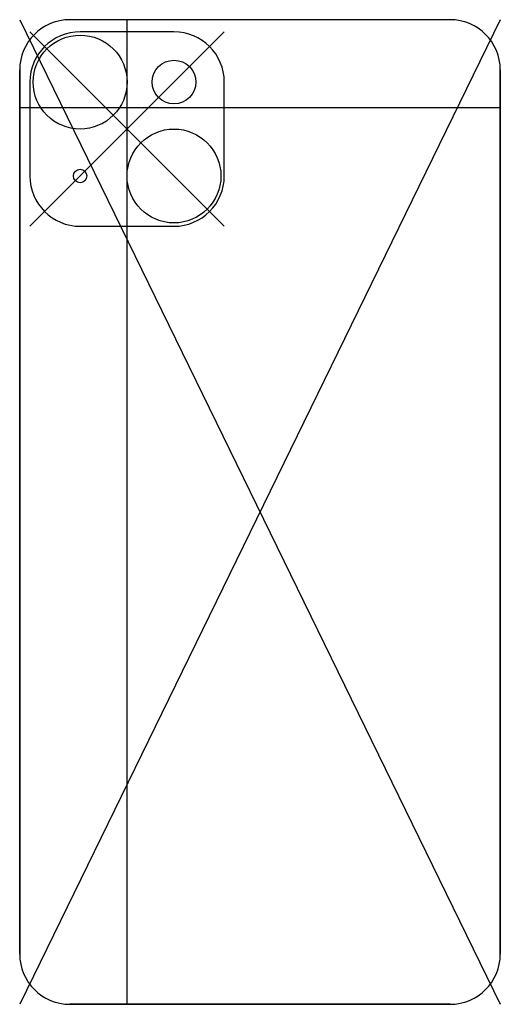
# Model space of a CAD drawing. Header units: millimetres. Extents: x -36 to 36, y -73 to 73.
import ezdxf

# ---------------------------------------------------------------- set-up
doc = ezdxf.new("R2010")
doc.units = ezdxf.units.MM
doc.header["$MEASUREMENT"] = 0
for name, color, linetype in [('phone v1_Sketch1', 7, 'Continuous'), ('phone v1_Sketch2', 7, 'Continuous'), ('phone v1_Sketch3', 7, 'Continuous'), ('phone v1_Sketch4', 7, 'Continuous'), ('phone v1_Sketch5', 7, 'Continuous')]:
    doc.layers.add(name, color=color, linetype=linetype)

msp = doc.modelspace()

# ---------------------------------------------------------------- linework, layer by layer
at = {"layer": 'phone v1_Sketch1'}
for p, q in [((35.85, 73.4), (-35.85, -73.4)), ((-35.85, 73.4), (35.85, -73.4)), ((28.35, 73.4), (-28.35, 73.4)), ((-19.83, 40.8), (-19.83, 73.4)), ((-34.33, 71.6), (-5.33, 42.6)), ((-5.33, 71.6), (-34.33, 42.6)), ((-12.83, 71.6), (-26.83, 71.6)), ((-35.85, 65.9), (-35.85, -65.9)), ((35.85, -65.9), (35.85, 65.9)), ((-34.33, 64.1), (-34.33, 50.1)), ((-5.33, 50.1), (-5.33, 64.1)), ((-3.25, 60.26), (-35.85, 60.26)), ((35.85, 60.26), (-3.25, 60.26)), ((-26.83, 42.6), (-12.83, 42.6)), ((-19.83, -73.4), (-19.83, 40.8)), ((-28.35, -73.4), (28.35, -73.4))]:
    msp.add_line(p, q, dxfattribs=at)
for centre, radius in [((-26.83, 64.1), 7), ((-12.83, 64.1), 3.25), ((-12.83, 50.1), 7), ((-26.83, 50.1), 1)]:
    msp.add_circle(centre, radius, dxfattribs=at)
for centre, start, end in [((-28.35, 65.9), 90, 180), ((28.35, 65.9), 360, 90), ((-26.83, 64.1), 90, 180), ((-12.83, 64.1), 0, 90), ((-26.83, 50.1), 180, 270), ((-12.83, 50.1), 270, 0), ((-28.35, -65.9), 180, 270), ((28.35, -65.9), 270, 0)]:
    msp.add_arc(centre, 7.5, start, end, dxfattribs=at)
for p in [(-19.83, 57.1), (0, 0), (0, 0)]:
    msp.add_point(p, dxfattribs=at)
at = {"layer": 'phone v1_Sketch2'}
for p, q in [((-35.85, 65.9), (-35.85, -65.9)), ((-35.85, 65.9, 3.9), (-35.85, -65.9, 3.9)), ((-35.85, 65.9, 7.8), (-35.85, 65.9)), ((-35.85, -65.9, 7.8), (-35.85, 65.9, 7.8)), ((-35.85, 28.94, 5.65), (-35.85, 10.24, 2.15)), ((-35.85, 10.24, 3.9), (-35.85, 28.94, 3.9)), ((-35.85, 28.94, 3.95), (-35.85, 28.94, 3.85)), ((-35.85, 10.24, 5.65), (-35.85, 28.94, 2.15)), ((-35.85, 27.24, 2.15), (-35.85, 11.94, 2.15)), ((-35.85, 11.94, 5.65), (-35.85, 27.24, 5.65)), ((-35.85, 10.24, 3.85), (-35.85, 10.24, 3.95)), ((-35.85, -65.9), (-35.85, -65.9, 7.8))]:
    msp.add_line(p, q, dxfattribs=at)
at = {"layer": 'phone v1_Sketch2', "extrusion": (-1, 0, 0)}
for centre, start, end in [((-27.24, 3.95, 35.85), 90, 180), ((-27.24, 3.85, 35.85), 180, 270), ((-11.94, 3.95, 35.85), 360, 90), ((-11.94, 3.85, 35.85), 270, 360)]:
    msp.add_arc(centre, 1.7, start, end, dxfattribs=at)
at = {"layer": 'phone v1_Sketch2'}
for p in [(-35.85, 19.59, 3.9), (-35.85, 0)]:
    msp.add_point(p, dxfattribs=at)
at = {"layer": 'phone v1_Sketch3'}
for p, q in [((-28.35, -73.4, 7.8), (-28.35, -73.4)), ((28.35, -73.4, 7.8), (-28.35, -73.4, 7.8)), ((-28.35, -73.4), (28.35, -73.4)), ((-3.5, -73.4, 3.5), (-3.5, -73.4, 4.5)), ((-3.5, -73.4, 5), (3.5, -73.4, 3)), ((3.5, -73.4, 5), (-3.5, -73.4, 3)), ((-3, -73.4, 5), (3, -73.4, 5)), ((3, -73.4, 3), (-3, -73.4, 3)), ((3.5, -73.4, 4.5), (3.5, -73.4, 3.5)), ((28.35, -73.4), (28.35, -73.4, 7.8))]:
    msp.add_line(p, q, dxfattribs=at)
at = {"layer": 'phone v1_Sketch3', "extrusion": (0, -1, 0)}
for centre, start, end in [((-3, 4.5, 73.4), 90, 180), ((-3, 3.5, 73.4), 180, 270), ((3, 3.5, 73.4), 270, 0), ((3, 4.5, 73.4), 0, 90)]:
    msp.add_arc(centre, 0.5, start, end, dxfattribs=at)
at = {"layer": 'phone v1_Sketch3'}
for p in [(0, -73.4), (0, -73.4, 4)]:
    msp.add_point(p, dxfattribs=at)
at = {"layer": 'phone v1_Sketch4'}
for p, q in [((35.85, 65.9), (35.85, 65.9, 7.8)), ((35.85, 65.9, 7.8), (35.85, -65.9, 7.8)), ((35.85, 65.9, 3.9), (35.85, 0, 3.9)), ((35.85, -65.9), (35.85, 65.9)), ((35.85, 46.92, 5.3), (35.85, 52.52, 2.5)), ((35.85, 52.52, 3.5), (35.85, 52.52, 4.3)), ((35.85, 52.52, 5.3), (35.85, 46.92, 2.5)), ((35.85, 52.47, 4.4), (35.85, 52.47, 4.43)), ((35.85, 46.92, 3.9), (35.85, 52.47, 4.93)), ((35.85, 52.47, 3.9), (35.85, 46.92, 4.93)), ((35.85, 51.97, 4.93), (35.85, 47.42, 4.93)), ((35.85, 47.42, 3.9), (35.85, 51.97, 3.9)), ((35.85, 47.92, 2.5), (35.85, 51.52, 2.5)), ((35.85, 51.52, 5.3), (35.85, 47.92, 5.3)), ((35.85, 46.92, 4.3), (35.85, 46.92, 3.5)), ((35.85, 46.92, 4.43), (35.85, 46.92, 4.4)), ((35.85, -65.9, 7.8), (35.85, -65.9))]:
    msp.add_line(p, q, dxfattribs=at)
at = {"layer": 'phone v1_Sketch4', "extrusion": (1, 0, 0)}
for centre, radius, start, end in [((51.52, 4.3, 35.85), 1, 0, 90), ((51.52, 3.5, 35.85), 1, 270, 360), ((51.97, 4.43, 35.85), 0.5, 0, 90), ((51.97, 4.4, 35.85), 0.5, 270, 0), ((47.92, 3.5, 35.85), 1, 180, 270), ((47.92, 4.3, 35.85), 1, 90, 180), ((47.42, 4.43, 35.85), 0.5, 90, 180), ((47.42, 4.4, 35.85), 0.5, 180, 270)]:
    msp.add_arc(centre, radius, start, end, dxfattribs=at)
at = {"layer": 'phone v1_Sketch4'}
for p in [(35.85, 49.72, 3.9), (35.85, 49.7, 4.41), (35.85, 0)]:
    msp.add_point(p, dxfattribs=at)
at = {"layer": 'phone v1_Sketch5'}
for p, q in [((35.85, 47, 4), (35.85, 0, 4)), ((35.85, 46, 5.5), (35.85, 36, 2.5)), ((35.85, 36, 5.5), (35.85, 46, 2.5)), ((35.85, 37.5, 2.5), (35.85, 44.5, 2.5)), ((35.85, 44.5, 5.5), (35.85, 37.5, 5.5)), ((35.85, 25, 2.5), (35.85, 35, 5.5)), ((35.85, 35, 2.5), (35.85, 25, 5.5)), ((35.85, 33.5, 5.5), (35.85, 26.5, 5.5)), ((35.85, 26.5, 2.5), (35.85, 33.5, 2.5)), ((35.85, 23.5, 4), (35.85, 23.5))]:
    msp.add_line(p, q, dxfattribs=at)
at = {"layer": 'phone v1_Sketch5', "extrusion": (1, 0, 0)}
for centre, start, end in [((44.5, 4, 35.85), 270, 360), ((44.5, 4, 35.85), 0, 90), ((37.5, 4, 35.85), 90, 180), ((37.5, 4, 35.85), 180, 270), ((33.5, 4, 35.85), 270, 360), ((33.5, 4, 35.85), 0, 90), ((26.5, 4, 35.85), 180, 270), ((26.5, 4, 35.85), 90, 180)]:
    msp.add_arc(centre, 1.5, start, end, dxfattribs=at)
at = {"layer": 'phone v1_Sketch5'}
for p in [(35.85, 41, 4), (35.85, 30, 4), (35.85, 0)]:
    msp.add_point(p, dxfattribs=at)

doc.saveas('drawing.dxf')
